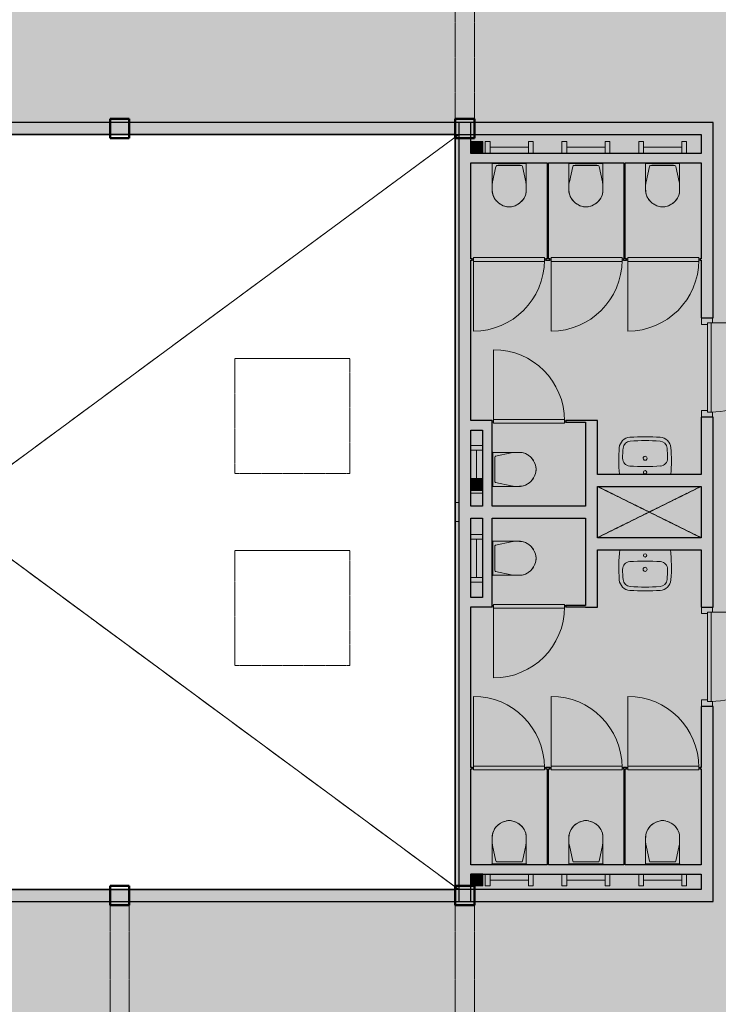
# Model space of a CAD drawing. Header units: millimetres. Extents: x 1000 to 192722, y -9201 to 41503.
# Tile 76 of 93: x 144579 to 151866, y 18966 to 29234. Entities that reach past the tile are written whole.
import ezdxf

# ---------------------------------------------------------------- set-up
doc = ezdxf.new("R2010")
doc.units = ezdxf.units.MM
doc.linetypes.add('THO_hhidden', pattern=[2.5, 1.5, -1])
for name, color, linetype, lineweight, true_color in [('A-AREA-BNDY', 1, 'Continuous', 50, 0xff0000), ('A-DETL', 7, 'Continuous', 13, 0x00a600), ('A-DETL-MBND', 9, 'Continuous', 13, 0x808080)]:
    doc.layers.add(name, color=color, linetype=linetype, lineweight=lineweight, true_color=true_color)
for name, color, linetype, lineweight in [('A-AREA-PATT', 7, 'Continuous', 13), ('A-DETL-GENF', 7, 'Continuous', 13), ('A-DOOR', 7, 'Continuous', 13), ('A-GENM', 7, 'Continuous', 13), ('A-WALL-PATT', 7, 'Continuous', 18), ('I-WALL', 7, 'Continuous', 18), ('P-SANR-FIXT', 7, 'Continuous', 13), ('S-COLS-SYMB', 7, 'Continuous', 50)]:
    doc.layers.add(name, color=color, linetype=linetype, lineweight=lineweight)

# ---------------------------------------------------------------- blocks, each defined once
blk = doc.blocks.new('NLRS_33_GM_WPB_vloeropening schacht rechthoek_gen_tho - 10675x7875-2231571-01 1e verdieping BVO')
at = {"layer": 'A-GENM'}
for p, q in [((0, 0), (10675, 7875)), ((10675, 0), (0, 7875))]:
    blk.add_line(p, q, dxfattribs=at)
at = {"layer": 'A-GENM', "linetype": 'THO_hhidden'}
for p, q in [((0, 0), (10675, 7875)), ((0, 7875), (10675, 0))]:
    blk.add_line(p, q, dxfattribs=at)
blk = doc.blocks.new('NLRS_28_SCO_UN_koker_gen_bcb - K200_200_12_5-V191-01 1e verdieping BVO')
at = {"layer": 'A-DETL-MBND'}
for p, q in [((-100, -63), (-100, -100)), ((-100, -100), (-63, -100))]:
    blk.add_line(p, q, dxfattribs=at)
blk = doc.blocks.new('NLRS_28_SCO_UN_koker_gen_bcb - K200_200_12_5-2195922-01 1e verdieping BVO')
at = {"layer": 'A-DETL-MBND'}
for p, q in [((-100, -63), (-100, -100)), ((-100, -100), (100, -100)), ((100, -63), (100, -100))]:
    blk.add_line(p, q, dxfattribs=at)
blk = doc.blocks.new('NLRS_28_SCO_UN_koker_gen_bcb - K200_200_12_5-V196-01 1e verdieping BVO')
at = {"layer": 'A-DETL-MBND'}
for q in [(-62.5, 100), (-100, 62.5)]:
    blk.add_line((-100, 100), q, dxfattribs=at)
blk = doc.blocks.new('NLRS_28_SCO_UN_koker_gen_bcb - K200_200_12_5-V195-01 1e verdieping BVO')
at = {"layer": 'A-DETL-MBND'}
for p, q in [((-100, 100), (100, 100)), ((-100, 100), (-100, 62.5)), ((100, 100), (100, 62.5))]:
    blk.add_line(p, q, dxfattribs=at)
blk = doc.blocks.new('NLRS_74_PF_UN_wandtoilet combinatie compleet hoog _950x2400_ 0l8atrse_gen_bcb - wandtoilet combinatie compleet hoog _950x2400_-1932330-01 1e verdieping BVO')
at = {"layer": 'P-SANR-FIXT'}
for p, q in [((-250, 0), (-200, 0)), ((-250, -122), (-250, 0)), ((-200, 0), (-200, -122)), ((200, 0), (250, 0)), ((200, -122), (200, 0)), ((250, 0), (250, -122)), ((-150, -60), (-200, -60)), ((-150, -60), (150, -60)), ((200, -60), (150, -60)), ((-180, -223), (-180, -230)), ((-180, -230), (-170, -230)), ((-180, -230), (-170, -230)), ((-178, -223), (-178, -463)), ((-138, -259), (-173, -421)), ((170, -230), (-170, -230)), ((128, -251), (-128, -251)), ((-114, -231), (-84, -231)), ((0, -231), (-84, -231)), ((84, -231), (2, -231)), ((84, -231), (114, -231)), ((173, -421), (138, -259)), ((170, -230), (180, -230)), ((170, -230), (180, -230)), ((177, -463), (177, -223)), ((180, -230), (180, -223)), ((-178, -463), (-178, -507)), ((177, -507), (177, -463))]:
    blk.add_line(p, q, dxfattribs=at)
for centre, radius, start, end in [((-128, -261), 10, 90, 167.8308), ((-128, -261), 10, 102.9718, 128.9154), ((128, -261), 10, 12.1692, 90), ((128, -261), 10, 12.1692, 90), ((22, -463), 200, 167.8308, 180), ((-13, -507), 165, 180, 193.9933), ((-12, -507), 165, 180.0039, 209.7886), ((12, -507), 165, 330.2114, 359.9961), ((-23, -463), 200, 360, 12.1692), ((12, -507), 165, 346.0067, 360), ((-13, -507), 165, 198.5148, 208.0124), ((10, -489), 193, 211.025, 267.0215), ((-13, -507), 165, 212.8597, 218.7063), ((-1, -498), 180, 218.7063, 225.4013), ((-10, -489), 193, 272.9785, 328.975), ((1, -498), 180, 314.5987, 321.2937), ((12, -507), 165, 321.2937, 327.1403), ((12, -507), 165, 331.9876, 341.4852), ((12, -485), 198, 225.4013, 237.8044), ((12, -485), 198, 244.6923, 251.2841), ((12, -485), 198, 257.5783, 262.6106), ((0, -576), 106, 262.6106, 268.0204), ((0, -576), 106, 271.9796, 277.3894), ((-12, -485), 198, 277.3894, 282.4217), ((-12, -485), 198, 288.7159, 295.3077), ((-12, -485), 198, 302.1956, 314.5987)]:
    blk.add_arc(centre, radius, start, end, dxfattribs=at)
blk = doc.blocks.new('NLRS_74_PF_UN_wandtoilet combinatie compleet hoog _950x2400_ 0l8atrse_gen_bcb - wandtoilet combinatie compleet hoog _950x2400_-V200-01 1e verdieping BVO')
at = {"layer": 'P-SANR-FIXT'}
for p, q in [((-250, 0), (-200, 0)), ((-250, -122), (-250, 0)), ((-200, 0), (-200, -122)), ((200, 0), (250, 0)), ((200, -122), (200, 0)), ((250, 0), (250, -122)), ((-150, -60), (-200, -60)), ((-150, -60), (150, -60)), ((200, -60), (150, -60)), ((-180, -223), (-180, -230)), ((-180, -230), (-170, -230)), ((-180, -230), (-170, -230)), ((-178, -223), (-178, -463)), ((-138, -259), (-173, -421)), ((170, -230), (-170, -230)), ((128, -251), (-128, -251)), ((-114, -231), (-84, -231)), ((0, -231), (-84, -231)), ((84, -231), (2, -231)), ((84, -231), (114, -231)), ((173, -421), (138, -259)), ((170, -230), (180, -230)), ((170, -230), (180, -230)), ((177, -463), (177, -223)), ((180, -230), (180, -223)), ((-178, -463), (-178, -507)), ((177, -507), (177, -463))]:
    blk.add_line(p, q, dxfattribs=at)
for centre, radius, start, end in [((-128, -261), 10, 90, 167.8308), ((-128, -261), 10, 102.9718, 128.9154), ((128, -261), 10, 12.1692, 90), ((128, -261), 10, 12.1692, 90), ((22, -463), 200, 167.8308, 180), ((-13, -507), 165, 180, 193.9933), ((-12, -507), 165, 180.0039, 209.7886), ((12, -507), 165, 330.2114, 359.9961), ((-23, -463), 200, 360, 12.1692), ((12, -507), 165, 346.0067, 359.2538), ((-13, -507), 165, 198.5148, 208.0124), ((10, -489), 193, 211.025, 267.0215), ((-13, -507), 165, 212.8597, 218.7063), ((-1, -498), 180, 218.7063, 225.4013), ((-10, -489), 193, 272.9785, 328.975), ((1, -498), 180, 314.5987, 321.2937), ((12, -507), 165, 321.2937, 327.1403), ((12, -507), 165, 331.9876, 341.4852), ((12, -485), 198, 225.4013, 237.8044), ((12, -485), 198, 244.6923, 251.2841), ((12, -485), 198, 257.5783, 262.6106), ((0, -576), 106, 262.6106, 268.0204), ((0, -576), 106, 271.9796, 277.3894), ((-12, -485), 198, 277.3894, 282.4217), ((-12, -485), 198, 288.7159, 295.3077), ((-12, -485), 198, 302.1956, 314.5987)]:
    blk.add_arc(centre, radius, start, end, dxfattribs=at)
blk = doc.blocks.new('NLRS_74_PF_UN_av_dur_bcb - D-Code 550x430 _recht_ kuip afgerond_-1932331-01 1e verdieping BVO')
at = {"layer": 'P-SANR-FIXT'}
for centre, radius, start, end in [((1228, -183), 1503, 174.4613, 185.0709), ((0, -60), 17.5, 360, 180), ((0, -60), 17.5, 180, 360), ((-1228, -183), 1503, 354.9205, 5.5386), ((-155, -204), 80, 94.1175, 180.8964), ((1, -2376), 2257, 85.9607, 94.1175), ((0, -205), 21, 360, 180), ((0, -205), 21, 180, 360), ((155, -204), 80, 359.1123, 85.9607), ((-1228, -183), 1463, 354.9205, 359.1123), ((1228, -183), 1463, 180.8964, 185.0709), ((-150, -305), 120, 185.0709, 266.0209), ((-150, -305), 80, 185.0709, 266.0209), ((1, 1867), 2257, 266.0209, 273.9004), ((150, -305), 80, 273.9004, 354.9205), ((150, -305), 120, 273.9004, 354.9205), ((1, 1867), 2297, 266.0209, 273.9004)]:
    blk.add_arc(centre, radius, start, end, dxfattribs=at)
blk = doc.blocks.new('NLRS_74_PF_UN_wandtoilet combinatie compleet hoog _950x2400_ 0l8atrse_gen_bcb - wandtoilet combinatie compleet hoog _950x2400_-V204-01 1e verdieping BVO')
at = {"layer": 'P-SANR-FIXT'}
for p, q in [((-250, -122), (-250, 0)), ((200, -122), (200, 0)), ((250, 0), (250, -122)), ((-95, -60), (150, -60)), ((200, -60), (150, -60)), ((-180, -223), (-180, -230)), ((-180, -230), (-170, -230)), ((-180, -230), (-170, -230)), ((-178, -223), (-178, -463)), ((-138, -259), (-173, -421)), ((170, -230), (-170, -230)), ((128, -251), (-128, -251)), ((-114, -231), (-84, -231)), ((0, -231), (-84, -231)), ((84, -231), (2, -231)), ((84, -231), (114, -231)), ((173, -421), (138, -259)), ((170, -230), (180, -230)), ((170, -230), (180, -230)), ((177, -463), (177, -223)), ((180, -230), (180, -223)), ((-178, -463), (-178, -507)), ((177, -507), (177, -463))]:
    blk.add_line(p, q, dxfattribs=at)
for centre, radius, start, end in [((-128, -261), 10, 90, 167.8308), ((-128, -261), 10, 102.9718, 128.9154), ((128, -261), 10, 12.1692, 90), ((128, -261), 10, 12.1692, 90), ((22, -463), 200, 167.8308, 180), ((-13, -507), 165, 180, 193.8723), ((-12, -507), 165, 180.0039, 209.7886), ((12, -507), 165, 330.2114, 359.9961), ((-23, -463), 200, 360, 12.1692), ((12, -507), 165, 346.1277, 360), ((-13, -507), 165, 198.5148, 208.0124), ((10, -489), 193, 211.025, 267.0215), ((-13, -507), 165, 212.8597, 218.7063), ((-1, -498), 180, 218.7063, 225.4013), ((-10, -489), 193, 272.9785, 328.975), ((1, -498), 180, 314.5987, 321.2937), ((12, -507), 165, 321.2937, 327.1403), ((12, -507), 165, 331.9876, 341.4852), ((12, -485), 198, 225.4013, 237.8044), ((12, -485), 198, 244.6923, 251.2841), ((12, -485), 198, 257.5783, 262.6106), ((0, -576), 106, 262.6106, 268.0204), ((0, -576), 106, 271.9796, 277.3894), ((-12, -485), 198, 277.3894, 282.4217), ((-12, -485), 198, 288.7159, 295.3077), ((-12, -485), 198, 302.1956, 314.5987)]:
    blk.add_arc(centre, radius, start, end, dxfattribs=at)
blk = doc.blocks.new('NLRS_74_PF_UN_wandtoilet combinatie compleet hoog _950x2400_ 0l8atrse_gen_bcb - wandtoilet combinatie compleet hoog _950x2400_-1942810-01 1e verdieping BVO')
at = {"layer": 'P-SANR-FIXT'}
for p, q in [((-178, 507), (-178, 463)), ((-178, 463), (-178, 223)), ((-173, 421), (-138, 259)), ((138, 259), (173, 421)), ((177, 463), (177, 507)), ((177, 223), (177, 463)), ((-180, 230), (-180, 223)), ((-170, 230), (-180, 230)), ((-170, 230), (-180, 230)), ((-170, 230), (170, 230)), ((-128, 251), (128, 251)), ((-84, 231), (-114, 231)), ((-84, 231), (0, 231)), ((2, 231), (84, 231)), ((114, 231), (84, 231)), ((180, 230), (170, 230)), ((180, 230), (170, 230)), ((180, 223), (180, 230)), ((-250, 0), (-250, 122)), ((-200, 122), (-200, 0)), ((200, 0), (200, 122)), ((250, 122), (250, 0)), ((-200, 0), (-250, 0)), ((-200, 60), (-150, 60)), ((150, 60), (-150, 60)), ((150, 60), (200, 60)), ((250, 0), (200, 0))]:
    blk.add_line(p, q, dxfattribs=at)
for centre, radius, start, end in [((10, 489), 193, 92.9785, 148.975), ((-1, 498), 180, 134.5987, 141.2937), ((12, 485), 198, 122.1956, 134.5987), ((12, 485), 198, 108.7159, 115.3077), ((12, 485), 198, 97.3894, 102.4217), ((0, 576), 106, 91.9796, 97.3894), ((-10, 489), 193, 31.025, 87.0215), ((0, 576), 106, 82.6106, 88.0204), ((-12, 485), 198, 77.5783, 82.6106), ((-12, 485), 198, 64.6923, 71.2841), ((-12, 485), 198, 45.4013, 57.8044), ((1, 498), 180, 38.7063, 45.4013), ((-12, 507), 165, 150.2114, 179.9961), ((-13, 507), 165, 166.0067, 180), ((-13, 507), 165, 151.9876, 161.4852), ((-13, 507), 165, 141.2937, 147.1403), ((12, 507), 165, 32.8597, 38.7063), ((12, 507), 165, 0.0039, 29.7886), ((12, 507), 165, 18.5148, 28.0124), ((12, 507), 165, 0, 13.9933), ((22, 463), 200, 180, 192.1692), ((-23, 463), 200, 347.8308, 0), ((-128, 261), 10, 192.1692, 270), ((-128, 261), 10, 231.0846, 257.0282), ((128, 261), 10, 270, 347.8308), ((128, 261), 10, 308.9154, 334.859)]:
    blk.add_arc(centre, radius, start, end, dxfattribs=at)
blk = doc.blocks.new('NLRS_74_PF_UN_wandtoilet combinatie compleet hoog _950x2400_ 0l8atrse_gen_bcb - wandtoilet combinatie compleet hoog _950x2400_-V205-01 1e verdieping BVO')
at = {"layer": 'P-SANR-FIXT'}
for p, q in [((-178, 507), (-178, 463)), ((-178, 463), (-178, 223)), ((-173, 421), (-138, 259)), ((138, 259), (173, 421)), ((177, 463), (177, 507)), ((177, 223), (177, 463)), ((-180, 230), (-180, 223)), ((-170, 230), (-180, 230)), ((-170, 230), (-180, 230)), ((-170, 230), (170, 230)), ((-128, 251), (128, 251)), ((-84, 231), (-114, 231)), ((-84, 231), (0, 231)), ((2, 231), (84, 231)), ((114, 231), (84, 231)), ((180, 230), (170, 230)), ((180, 230), (170, 230)), ((180, 223), (180, 230)), ((-250, 0), (-250, 122)), ((-200, 122), (-200, 0)), ((200, 0), (200, 122)), ((250, 122), (250, 0)), ((-200, 0), (-250, 0)), ((-200, 60), (-150, 60)), ((150, 60), (-150, 60)), ((150, 60), (200, 60)), ((250, 0), (200, 0))]:
    blk.add_line(p, q, dxfattribs=at)
for centre, radius, start, end in [((10, 489), 193, 92.9785, 148.975), ((-1, 498), 180, 134.5987, 141.2937), ((12, 485), 198, 122.1956, 134.5987), ((12, 485), 198, 108.7159, 115.3077), ((12, 485), 198, 97.3894, 102.4217), ((0, 576), 106, 91.9796, 97.3894), ((-10, 489), 193, 31.025, 87.0215), ((0, 576), 106, 82.6106, 88.0204), ((-12, 485), 198, 77.5783, 82.6106), ((-12, 485), 198, 64.6923, 71.2841), ((-12, 485), 198, 45.4013, 57.8044), ((1, 498), 180, 38.7063, 45.4013), ((-12, 507), 165, 150.2114, 179.9961), ((-13, 507), 165, 166.0067, 180), ((-13, 507), 165, 151.9876, 161.4852), ((-13, 507), 165, 141.2937, 147.1403), ((12, 507), 165, 32.8597, 38.7063), ((12, 507), 165, 0.0039, 29.7886), ((12, 507), 165, 18.5148, 28.0124), ((12, 507), 165, 0.7462, 13.9933), ((22, 463), 200, 180, 192.1692), ((-23, 463), 200, 347.8308, 0), ((-128, 261), 10, 192.1692, 270), ((-128, 261), 10, 231.0846, 257.0282), ((128, 261), 10, 270, 347.8308), ((128, 261), 10, 308.9154, 334.859)]:
    blk.add_arc(centre, radius, start, end, dxfattribs=at)
blk = doc.blocks.new('NLRS_74_PF_UN_av_dur_bcb - D-Code 550x430 _recht_ kuip afgerond_-1942811-01 1e verdieping BVO')
at = {"layer": 'P-SANR-FIXT'}
for centre, radius, start, end in [((-150, 305), 120, 93.9791, 174.9291), ((1, -1867), 2297, 86.0996, 93.9791), ((150, 305), 120, 5.0795, 86.0996), ((1228, 182), 1503, 174.9291, 186.9738), ((1228, 182), 1463, 174.9291, 179.1036), ((-150, 305), 80, 93.9791, 174.9291), ((1, -1867), 2257, 86.0996, 93.9791), ((150, 305), 80, 5.0795, 86.0996), ((-1228, 182), 1463, 0.8877, 5.0795), ((-1228, 182), 1503, 353.0263, 5.0795), ((-155, 204), 80, 179.1036, 265.8825), ((0, 205), 21, 0, 180), ((1, 2376), 2257, 265.8825, 274.0393), ((0, 205), 21, 180, 360), ((155, 204), 80, 274.0393, 0.8877), ((0, 60), 17.5, 0, 180), ((0, 60), 17.5, 180, 360)]:
    blk.add_arc(centre, radius, start, end, dxfattribs=at)
blk = doc.blocks.new('NLRS_74_PF_UN_wandtoilet combinatie compleet hoog _950x2400_ 0l8atrse_gen_bcb - wandtoilet combinatie compleet hoog _950x2400_-V206-01 1e verdieping BVO')
at = {"layer": 'P-SANR-FIXT'}
for p, q in [((-178, 507), (-178, 463)), ((-178, 463), (-178, 223)), ((-173, 421), (-138, 259)), ((138, 259), (173, 421)), ((177, 463), (177, 507)), ((177, 223), (177, 463)), ((-180, 230), (-180, 223)), ((-170, 230), (-180, 230)), ((-170, 230), (-180, 230)), ((-170, 230), (170, 230)), ((-128, 251), (128, 251)), ((-84, 231), (-114, 231)), ((-84, 231), (0, 231)), ((2, 231), (84, 231)), ((114, 231), (84, 231)), ((180, 230), (170, 230)), ((180, 230), (170, 230)), ((180, 223), (180, 230)), ((-250, 0), (-250, 122)), ((-200, 122), (-200, 0)), ((200, 0), (200, 122)), ((250, 122), (250, 0)), ((-200, 60), (-150, 60)), ((150, 60), (-150, 60)), ((150, 60), (200, 60))]:
    blk.add_line(p, q, dxfattribs=at)
for centre, radius, start, end in [((10, 489), 193, 92.9785, 148.975), ((-1, 498), 180, 134.5987, 141.2937), ((12, 485), 198, 122.1956, 134.5987), ((12, 485), 198, 108.7159, 115.3077), ((12, 485), 198, 97.3894, 102.4217), ((0, 576), 106, 91.9796, 97.3894), ((-10, 489), 193, 31.025, 87.0215), ((0, 576), 106, 82.6106, 88.0204), ((-12, 485), 198, 77.5783, 82.6106), ((-12, 485), 198, 64.6923, 71.2841), ((-12, 485), 198, 45.4013, 57.8044), ((1, 498), 180, 38.7063, 45.4013), ((-12, 507), 165, 150.2114, 179.9961), ((-13, 507), 165, 166.1277, 180), ((-13, 507), 165, 151.9876, 161.4852), ((-13, 507), 165, 141.2937, 147.1403), ((12, 507), 165, 32.8597, 38.7063), ((12, 507), 165, 0.0039, 29.7886), ((12, 507), 165, 18.5148, 28.0124), ((12, 507), 165, 0, 13.8723), ((22, 463), 200, 180, 192.1692), ((-23, 463), 200, 347.8308, 0), ((-128, 261), 10, 192.1692, 270), ((-128, 261), 10, 231.0846, 257.0282), ((128, 261), 10, 270, 347.8308), ((128, 261), 10, 308.9154, 334.859)]:
    blk.add_arc(centre, radius, start, end, dxfattribs=at)
blk = doc.blocks.new('NLRS_32_DO_WPB_binnen deurkozijn hout_gen_tho - enkele deur_ rechtsdraaiend-1905093-01 1e verdieping BVO')
at = {"layer": 'A-DOOR'}
for p, q in [((-467, 0), (-517, 0)), ((-467, -54), (-467, 0)), ((467, -54), (467, 0)), ((467, 0), (517, 0)), ((-450, -114), (-450, -54)), ((450, -114), (450, -54)), ((-517, -114), (-450, -114)), ((517, -114), (450, -114))]:
    blk.add_line(p, q, dxfattribs=at)
blk = doc.blocks.new('NLRS_32_DO_UN_deur_gen_tho - dichte deur_ rechtsdraaiend-V213-01 1e verdieping BVO')
at = {"layer": 'A-DETL-GENF'}
for p, q in [((-465, 0), (-465, 930)), ((-465, 0), (465, 0)), ((-465, -40), (-465, 0)), ((-465, -40), (465, -40)), ((465, -40), (465, 0))]:
    blk.add_line(p, q, dxfattribs=at)
blk.add_arc((-465, 0), 930, 360, 90, dxfattribs=at)
at = {"layer": 'A-GENM', "lineweight": 18}
for p, q in [((465, 0), (-465, 0)), ((-465, 0), (-465, -40)), ((465, -40), (465, 0)), ((-465, -40), (465, -40))]:
    blk.add_line(p, q, dxfattribs=at)
blk = doc.blocks.new('NLRS_28_SCO_UN_koker_gen_bcb - K200_200_12_5-2311149-01 1e verdieping BVO')
at = {"layer": 'S-COLS-SYMB'}
for p, q in [((-100, 100), (100, 100)), ((-100, -100), (-100, 100)), ((100, -100), (100, 100)), ((-100, -100), (100, -100))]:
    blk.add_line(p, q, dxfattribs=at)
blk = doc.blocks.new('NLRS_33_GM_WPB_vloeropening schacht rechthoek_gen_tho - 1200x1200 _daklicht_-2230806-01 1e verdieping BVO')
at = {"layer": 'A-GENM', "linetype": 'THO_hhidden'}
for p, q in [((1200, -1200), (1200, 0)), ((0, 0), (0, -1200)), ((1200, 0), (0, 0)), ((0, -1200), (1200, -1200))]:
    blk.add_line(p, q, dxfattribs=at)
blk = doc.blocks.new('NLRS_33_GM_WPB_vloeropening schacht rechthoek_gen_tho - 1082_5x535-2308996-01 1e verdieping BVO')
at = {"layer": 'A-GENM', "linetype": 'THO_hhidden', "true_color": 0xc8fac8}
blk.add_hatch(color=254, dxfattribs=at).paths.add_polyline_path([(864, 0), (1082, 0), (1082, 535), (0, 535), (0, 0), (531, 0)])
at = {"layer": 'A-GENM'}
for p, q in [((1082, 535), (0, 535)), ((0, 535), (0, 0)), ((1082, 0), (1082, 535)), ((0, 0), (1082, 0))]:
    blk.add_line(p, q, dxfattribs=at)
at = {"layer": 'A-GENM', "linetype": 'THO_hhidden'}
for p, q in [((0, 535), (1082, 535)), ((0, 0), (0, 535)), ((0, 0), (1082, 535)), ((0, 535), (1082, 0)), ((1082, 535), (1082, 0)), ((1082, 0), (0, 0))]:
    blk.add_line(p, q, dxfattribs=at)
blk = doc.blocks.new('NLRS_32_DO_WB_ontwerp binnendeurkozijn hout 9p2jp60z_gen_bcb - ontwerp binnendeurkozijn hout-2331165-01 1e verdieping BVO')
at = {"layer": 'A-DOOR'}
for p, q in [((-385, 8), (-370, 8)), ((-370, -20), (-370, 20)), ((-370, 20), (370, 20)), ((-370, 8), (-370, -7)), ((370, 20), (370, -20)), ((370, -7), (370, 8)), ((370, 8), (385, 8)), ((-370, -7), (-385, -7)), ((-370, -747), (-370, -7)), ((370, -20), (-370, -20)), ((385, -7), (370, -7))]:
    blk.add_line(p, q, dxfattribs=at)
blk.add_arc((-370, -7), 740, 270, 0, dxfattribs=at)
blk = doc.blocks.new('NLRS_32_DO_WB_ontwerp binnendeurkozijn hout 9p2jp60z_gen_bcb - ontwerp binnendeurkozijn hout-2331294-01 1e verdieping BVO')
at = {"layer": 'A-DOOR'}
for p, q in [((-370, 747), (-370, 7)), ((-370, 7), (-385, 7)), ((370, 20), (-370, 20)), ((-370, 20), (-370, -20)), ((-370, -8), (-370, 7)), ((370, -20), (370, 20)), ((385, 7), (370, 7)), ((370, 7), (370, -8)), ((-385, -8), (-370, -8)), ((-370, -20), (370, -20)), ((370, -8), (385, -8))]:
    blk.add_line(p, q, dxfattribs=at)
blk.add_arc((-370, 7), 740, 360, 90, dxfattribs=at)
blk = doc.blocks.new('NLRS_33_GM_WPB_vloeropening schacht rechthoek_gen_tho - 125x125-2338430-01 1e verdieping BVO')
at = {"layer": 'A-GENM', "linetype": 'THO_hhidden', "true_color": 0xc8fac8}
blk.add_hatch(color=254, dxfattribs=at).paths.add_polyline_path([(125, 0), (125, 125), (0, 125), (0, 0)])
at = {"layer": 'A-GENM'}
for p, q in [((125, 125), (0, 125)), ((0, 125), (0, 0)), ((125, 0), (125, 125)), ((0, 0), (125, 0))]:
    blk.add_line(p, q, dxfattribs=at)
at = {"layer": 'A-GENM', "linetype": 'THO_hhidden'}
for p, q in [((0, 125), (125, 125)), ((0, 0), (0, 125)), ((0, 0), (125, 125)), ((0, 125), (125, 0)), ((125, 125), (125, 0)), ((125, 0), (0, 0))]:
    blk.add_line(p, q, dxfattribs=at)
blk = doc.blocks.new('NLRS_33_GM_WPB_vloeropening schacht rechthoek_gen_tho - 125x125-2338696-01 1e verdieping BVO')
at = {"layer": 'A-GENM', "linetype": 'THO_hhidden', "true_color": 0xc8fac8}
blk.add_hatch(color=254, dxfattribs=at).paths.add_polyline_path([(125, -125), (125, 0), (0, 0), (0, -125)])
at = {"layer": 'A-GENM'}
for p, q in [((125, 0), (0, 0)), ((0, 0), (0, -125)), ((125, -125), (125, 0)), ((0, -125), (125, -125))]:
    blk.add_line(p, q, dxfattribs=at)
at = {"layer": 'A-GENM', "linetype": 'THO_hhidden'}
for p, q in [((0, 0), (0, -125)), ((125, 0), (0, 0)), ((0, 0), (125, -125)), ((0, -125), (125, 0)), ((125, -125), (125, 0)), ((0, -125), (125, -125))]:
    blk.add_line(p, q, dxfattribs=at)
blk = doc.blocks.new('NLRS_28_SCO_UN_koker_gen_bcb - K200_200_12_5-V258-01 1e verdieping BVO')
at = {"layer": 'A-DETL-MBND'}
for p, q in [((-100, 100), (-63, 100)), ((-100, 100), (-100, -100)), ((-100, -100), (-63, -100))]:
    blk.add_line(p, q, dxfattribs=at)

msp = doc.modelspace()

# ---------------------------------------------------------------- hatches: boundary and pattern name
at = {"layer": 'A-AREA-PATT', "true_color": 0xfee2f8}
h = msp.add_hatch(color=7, dxfattribs=at)
h.paths.add_polyline_path([(149284, 11500), (155759, 11500), (155759, 15100), (156359, 15100), (156359, 15742), (153804, 15742), (153804, 15867), (155759, 15867), (155759, 17667), (156359, 17667), (156359, 18966), (156422, 18966), (156422, 20000), (156359, 20000), (156359, 20037), (153832, 20037), (153832, 22073), (153957, 22073), (153957, 21437), (153967, 21437), (153967, 21422), (153957, 21422), (153957, 20422), (154749, 20422), (154749, 21422), (154737, 21422), (154737, 21437), (154767, 21437), (154767, 21422), (154764, 21422), (154764, 20422), (155549, 20422), (155549, 21422), (155537, 21422), (155537, 21437), (155577, 21437), (155577, 21422), (155564, 21422), (155564, 20422), (156359, 20422), (156359, 21422), (156347, 21422), (156347, 21437), (156359, 21437), (156359, 23110), (156137, 23110), (156137, 24037), (155164, 24037), (155164, 23125), (155367, 23125), (155367, 23110), (155039, 23110), (155039, 23707), (153957, 23707), (153957, 23107), (153832, 23107), (153832, 25090), (153957, 25090), (153957, 24492), (155039, 24492), (155039, 25090), (155367, 25090), (155367, 25075), (155164, 25075), (155164, 24162), (156137, 24162), (156137, 25090), (156359, 25090), (156359, 26763), (156347, 26763), (156347, 26778), (156359, 26778), (156359, 27778), (155564, 27778), (155564, 26778), (155577, 26778), (155577, 26763), (155537, 26763), (155537, 26778), (155549, 26778), (155549, 27778), (154764, 27778), (154764, 26778), (154767, 26778), (154767, 26763), (154737, 26763), (154737, 26778), (154749, 26778), (154749, 27778), (153957, 27778), (153957, 26778), (153967, 26778), (153967, 26763), (153957, 26763), (153957, 26124), (153832, 26124), (153832, 28200), (155057, 28200), (155057, 28059), (155747, 28060), (155747, 28200), (156354, 28200), (156355, 28162), (163559, 28162), (163559, 28200), (163622, 28200), (163622, 29234), (163559, 29234), (163559, 30037), (153464, 30037), (153464, 30162), (153832, 30162), (153832, 30183), (153957, 30183), (153957, 30162), (156359, 30162), (156359, 33975), (153957, 33975), (153957, 31217), (153832, 31217), (153832, 33975), (153339, 33975), (153339, 34100), (153959, 34100), (153959, 36700), (149284, 36700), (149284, 34100), (152305, 34100), (152305, 33975), (151812, 33975), (151812, 31217), (151687, 31217), (151687, 33975), (149284, 33975), (149284, 30162), (151687, 30162), (151687, 30183), (151812, 30183), (151812, 30162), (152064, 30162), (152064, 30037), (142084, 30037), (142084, 29234), (142022, 29234), (142022, 28200), (142084, 28200), (142084, 28162), (151812, 28162), (151812, 26124), (151687, 26124), (151687, 26725), (151677, 26725), (151677, 26740), (151687, 26740), (151687, 27740), (150894, 27740), (150894, 26740), (150907, 26740), (150907, 26725), (150877, 26725), (150877, 26740), (150879, 26740), (150879, 27740), (150094, 27740), (150094, 26740), (150107, 26740), (150107, 26725), (150067, 26725), (150067, 26740), (150079, 26740), (150079, 27740), (149284, 27740), (149284, 26740), (149297, 26740), (149297, 26725), (149284, 26725), (149284, 25053), (149507, 25053), (149507, 24162), (150479, 24162), (150479, 25038), (150277, 25038), (150277, 25053), (150604, 25053), (150604, 24492), (151687, 24492), (151687, 25090), (151812, 25090), (151812, 23107), (151687, 23107), (151687, 23707), (150604, 23707), (150604, 23107), (150277, 23110), (150277, 23125), (150479, 23125), (150479, 24037), (149507, 24037), (149507, 23110), (149284, 23110), (149284, 21437), (149297, 21437), (149297, 21422), (149284, 21422), (149284, 20422), (150079, 20422), (150079, 21422), (150067, 21422), (150067, 21437), (150107, 21437), (150107, 21422), (150094, 21422), (150094, 20422), (150879, 20422), (150879, 21422), (150877, 21422), (150877, 21437), (150907, 21437), (150907, 21422), (150894, 21422), (150894, 20422), (151687, 20422), (151687, 21422), (151677, 21422), (151677, 21437), (151687, 21437), (151687, 22073), (151812, 22073), (151812, 20037), (142084, 20037), (142084, 20000), (142022, 20000), (142022, 18966), (142084, 18966), (142084, 18162), (142122, 18162), (142122, 18037), (142084, 18037), (142084, 18000), (141959, 18000), (141959, 18037), (141922, 18037), (141922, 18000), (141057, 18000), (141057, 18037), (140584, 18037), (140584, 16537), (141349, 16537), (141349, 16662), (141474, 16662), (141474, 16537), (141959, 16537), (141959, 16966), (142084, 16966), (142084, 15454), (141959, 15454), (141959, 16412), (140584, 16412), (140584, 14125), (141959, 14125), (141959, 14420), (142084, 14420), (142084, 14125), (142597, 14125), (142597, 14000), (140584, 14000), (140584, 11500), (145559, 11500), (145559, 13595), (143634, 13595), (143634, 14000), (143631, 14000), (143631, 14125), (143634, 14125), (143634, 15108), (143759, 15108), (143759, 13942), (145559, 13942), (145559, 16262), (143759, 16262), (143759, 16142), (143634, 16142), (143634, 16612), (143759, 16612), (143759, 17812), (143634, 17812), (143634, 18037), (143522, 18037), (143522, 18162), (145722, 18162), (145722, 18037), (145684, 18037), (145684, 11500), (147299, 11500), (147299, 16837), (149159, 16837), (149159, 18037), (147686, 18037), (147686, 18162), (149284, 18162), (149284, 17667), (149884, 17667), (149884, 15867), (151840, 15867), (151840, 15742), (149284, 15742), (149284, 11609)])
h.paths.add_polyline_path([(165059, 11500), (165059, 14912), (161351, 14912), (161351, 15037), (161584, 15037), (161584, 16983), (161709, 16983), (161709, 15037), (165059, 15037), (165059, 18037), (161709, 18037), (161709, 18017), (161584, 18017), (161584, 18037), (161522, 18037), (161522, 18100), (160122, 18100), (160122, 18037), (160084, 18037), (160084, 15037), (160317, 15037), (160317, 14912), (160084, 14912), (160084, 11500), (164589, 11500)])
h.paths.add_polyline_path([(156484, 11500), (159959, 11500), (159959, 12937), (159837, 12940), (159837, 13062), (159959, 13062), (159959, 18037), (159924, 18037), (159924, 17962), (158397, 17962), (158397, 18037), (158334, 18037), (158334, 18100), (157300, 18100), (157300, 18037), (156484, 18037), (156484, 11767)])
h.paths.add_polyline_path([(144176, 13720), (144597, 13720), (144597, 13842), (143759, 13842), (143759, 13720), (143839, 13720)])
h.paths.add_polyline_path([(145524, 13720), (145559, 13720), (145559, 13842), (144722, 13842), (144722, 13720), (145506, 13720)])
h.paths.add_polyline_path([(155985, 14005), (156195, 14007), (156218, 14017), (156229, 14027), (156234, 14031), (156242, 14045), (156247, 14059), (156249, 14075), (156249, 14315), (156247, 14333), (156240, 14350), (156228, 14365), (156210, 14377), (156197, 14383), (156179, 14385), (155926, 14383), (155921, 14383), (155904, 14376), (155889, 14364), (155879, 14350), (155872, 14333), (155869, 14315), (155871, 14059), (155882, 14036), (155891, 14025), (155896, 14020), (155917, 14009), (155928, 14006), (155939, 14005)])
h.paths.add_polyline_path([(142759, 14036), (142759, 14046), (143469, 14046), (143469, 14036)])
h.paths.add_polyline_path([(160479, 14949), (160479, 14959), (161189, 14959), (161189, 14949), (160808, 14949)])
h.paths.add_polyline_path([(153642, 15778), (152932, 15778), (152932, 15788), (153642, 15788)])
h.paths.add_polyline_path([(152712, 15778), (152002, 15778), (152002, 15788), (152712, 15788)])
h.paths.add_polyline_path([(157149, 15955), (157137, 15955), (157137, 16080), (157262, 16080), (157262, 15955)])
h.paths.add_polyline_path([(152702, 17067), (151427, 17067), (151427, 18267), (154217, 18267), (154217, 17067), (152825, 17067)])
h.paths.add_polyline_path([(152702, 17117), (152957, 17119), (152972, 17124), (152992, 17138), (152999, 17148), (153005, 17156), (153010, 17171), (153012, 17187), (153012, 17427), (153009, 17445), (153002, 17462), (152985, 17481), (152977, 17487), (152955, 17495), (152942, 17497), (152702, 17497), (152684, 17494), (152667, 17487), (152652, 17476), (152639, 17458), (152634, 17441), (152632, 17427), (152633, 17171), (152639, 17156), (152653, 17137), (152658, 17132), (152671, 17124), (152686, 17119)])
h.paths.add_polyline_path([(161673, 17145), (161663, 17145), (161663, 17855), (161673, 17855)])
h.paths.add_polyline_path([(159478, 18021), (159562, 18023), (159562, 18100), (158872, 18100), (158872, 18021), (159311, 18021)])
h.paths.add_polyline_path([(141838, 18059), (141844, 18060), (141844, 18100), (141154, 18100), (141154, 18059), (141681, 18059)])
h.paths.add_polyline_path([(147489, 18074), (146814, 18074), (146814, 18084), (147524, 18084), (147524, 18074), (147502, 18074)])
h.paths.add_polyline_path([(146338, 18074), (145884, 18074), (145884, 18084), (146594, 18084), (146594, 18074), (146421, 18074)])
h.paths.add_polyline_path([(156151, 20162), (156359, 20162), (156359, 20200), (156234, 20200), (156234, 20322), (153957, 20322), (153957, 20162), (155818, 20162)])
h.paths.add_polyline_path([(151687, 20162), (151687, 20322), (149409, 20322), (149409, 20200), (149284, 20200), (149284, 20162), (151494, 20162)])
h.paths.add_polyline_path([(149159, 20162), (149159, 28037), (149122, 28037), (149122, 20162)])
h.paths.add_polyline_path([(156237, 23210), (156359, 23210), (156359, 24037), (156237, 24037), (156237, 23367)])
h.paths.add_polyline_path([(149284, 23210), (149407, 23210), (149407, 24037), (149284, 24037), (149284, 23367)])
h.paths.add_polyline_path([(156359, 24162), (156359, 24325), (156237, 24325), (156237, 24162), (156299, 24162)])
h.paths.add_polyline_path([(149407, 24162), (149407, 24325), (149284, 24325), (149284, 24162), (149344, 24162)])
h.paths.add_polyline_path([(149344, 24450), (149407, 24450), (149407, 24953), (149284, 24953), (149284, 24450)])
h.paths.add_polyline_path([(156237, 24450), (156359, 24450), (156359, 24990), (156237, 24990), (156237, 24660)])
h.paths.add_polyline_path([(151100, 27840), (151687, 27840), (151687, 28037), (149284, 28037), (149284, 27963), (149409, 27963), (149409, 27840), (151096, 27840)])
h.paths.add_polyline_path([(155549, 27878), (156234, 27878), (156234, 28000), (153957, 28000), (153957, 27878), (155486, 27878)])
h.paths.add_polyline_path([(156354, 28000), (156359, 28001), (156359, 28037), (156354, 28037), (156354, 28001)])
h.paths.add_polyline_path([(156484, 28000), (163622, 28000), (163622, 28037), (156484, 28037)])
h.paths.add_polyline_path([(155617, 28221), (155591, 28225), (155567, 28235), (155546, 28251), (155617, 28321), (155687, 28251), (155667, 28235), (155643, 28225)])
h.paths.add_polyline_path([(155165, 28271), (155078, 28321), (155165, 28371)])
h.paths.add_polyline_path([(155617, 28321), (155546, 28392), (155567, 28408), (155591, 28418), (155617, 28421), (155643, 28418), (155667, 28408), (155687, 28392), (155643, 28347)])
h.paths.add_polyline_path([(164467, 30162), (165059, 30162), (165059, 36700), (156484, 36700), (156484, 36200), (156359, 36200), (156359, 36700), (154084, 36700), (154084, 34100), (156359, 34100), (156359, 35166), (156484, 35166), (156484, 30162), (164135, 30162)])
h.paths.add_polyline_path([(151723, 30345), (151723, 31055), (151733, 31055), (151733, 30345)])
h.paths.add_polyline_path([(153920, 30345), (153910, 30345), (153910, 31055), (153920, 31055), (153920, 30521)])
h.paths.add_polyline_path([(164334, 31325), (164334, 31450), (164459, 31450), (164459, 31325)])
h.paths.add_polyline_path([(157482, 33037), (157446, 33037), (157446, 33162), (157571, 33162), (157571, 33037)])
h.paths.add_polyline_path([(153177, 34053), (152467, 34053), (152467, 34063), (153177, 34063)])
at = {"layer": 'A-WALL-PATT', "true_color": 0xc0c0c0}
for points in [[(146922, 28037), (146922, 28162), (144322, 28162), (144322, 28037)], [(151812, 28037), (151812, 28162), (147922, 28162), (147922, 28037), (151687, 28037)], [(149284, 20037), (149284, 28162), (149159, 28162), (149159, 20037)], [(150479, 23107), (150604, 23110), (150604, 25038), (150479, 25038), (150479, 23110)], [(151687, 24367), (151687, 24492), (150604, 24492), (150604, 24367), (151494, 24367)], [(149831, 24037), (150479, 24037), (150479, 24162), (149284, 24162), (149284, 24037), (149507, 24037)], [(151494, 23707), (151687, 23707), (151687, 23832), (150604, 23832), (150604, 23707), (151161, 23707)], [(146922, 20037), (146922, 20162), (144322, 20162), (144322, 20037)], [(151687, 20037), (151687, 20162), (147922, 20162), (147922, 20037), (151494, 20037)]]:
    msp.add_hatch(color=9, dxfattribs=at).paths.add_polyline_path(points)
at = {"layer": 'A-WALL-PATT', "true_color": 0xd9eeee}
for points in [[(147922, 28037), (147922, 28162), (146922, 28162), (146922, 28037), (147502, 28037)], [(147922, 20037), (147922, 20162), (146922, 20162), (146922, 20037), (147502, 20037)]]:
    msp.add_hatch(color=254, dxfattribs=at).paths.add_polyline_path(points)
at = {"layer": 'A-WALL-PATT', "true_color": 0xc0c0c0}
h = msp.add_hatch(color=9, dxfattribs=at)
h.paths.add_polyline_path([(151687, 20037), (151812, 20037), (151812, 22073), (151687, 22073), (151687, 20162)])
h.paths.add_polyline_path([(151687, 23107), (151812, 23107), (151812, 25090), (151687, 25090), (151687, 23488)])
h.paths.add_polyline_path([(151687, 26124), (151812, 26124), (151812, 28037), (151687, 28037), (151687, 26725)])
at = {"layer": 'A-WALL-PATT'}
for points in [[(151687, 27740), (151687, 27840), (149284, 27840), (149284, 27740), (151494, 27740)], [(150094, 26740), (150094, 27740), (150079, 27740), (150079, 26740)], [(150879, 26740), (150894, 26740), (150894, 27740), (150879, 27740), (150879, 27004)], [(149407, 24953), (149507, 24953), (149507, 25053), (149284, 25053), (149284, 24953)], [(149507, 24162), (149507, 24953), (149407, 24953), (149407, 24162), (149498, 24162)], [(150479, 25038), (150604, 25038), (150604, 25053), (150277, 25053), (150277, 25038)], [(149498, 23210), (149507, 23210), (149507, 24037), (149407, 24037), (149407, 23210)], [(149498, 23110), (149507, 23110), (149507, 23210), (149284, 23210), (149284, 23110), (149407, 23110)], [(150479, 23110), (150479, 23125), (150277, 23125), (150277, 23110)], [(150094, 20422), (150094, 21422), (150079, 21422), (150079, 20422)], [(150879, 20422), (150894, 20422), (150894, 21422), (150879, 21422), (150879, 20558)], [(149284, 20322), (151687, 20322), (151687, 20422), (149284, 20422)]]:
    msp.add_hatch(color=256, dxfattribs=at).paths.add_polyline_path(points)
h = msp.add_hatch(color=256, dxfattribs=at)
h.paths.add_polyline_path([(151677, 26725), (151687, 26725), (151687, 26740), (151677, 26740)])
h.paths.add_polyline_path([(150094, 26725), (150107, 26725), (150107, 26740), (150067, 26740), (150067, 26725), (150079, 26725)])
h.paths.add_polyline_path([(150877, 26725), (150907, 26725), (150907, 26740), (150877, 26740)])
h.paths.add_polyline_path([(149297, 26725), (149297, 26740), (149284, 26740), (149284, 26725)])
h = msp.add_hatch(color=256, dxfattribs=at)
h.paths.add_polyline_path([(149284, 21422), (149297, 21422), (149297, 21437), (149284, 21437)])
h.paths.add_polyline_path([(150067, 21422), (150107, 21422), (150107, 21437), (150067, 21437)])
h.paths.add_polyline_path([(150879, 21422), (150907, 21422), (150907, 21437), (150877, 21437), (150877, 21422)])
h.paths.add_polyline_path([(151677, 21422), (151687, 21422), (151687, 21437), (151677, 21437)])

# ---------------------------------------------------------------- linework, layer by layer
at = {"layer": 'A-AREA-BNDY', "lineweight": 35}
for p, q in [((149122, 28037), (138484, 28037)), ((149122, 20162), (149122, 28037)), ((138484, 20162), (149122, 20162))]:
    msp.add_line(p, q, dxfattribs=at)
at = {"layer": 'A-DETL', "color": 7, "linetype": 'THO_hhidden', "lineweight": 18}
for p, q in [((149122, 30037), (149122, 28162)), ((149322, 30037), (149322, 28162)), ((145522, 20037), (145522, 18162)), ((145722, 20037), (145722, 18162)), ((149122, 20037), (149122, 18162)), ((149322, 20037), (149322, 18162))]:
    msp.add_line(p, q, dxfattribs=at)
at = {"layer": 'I-WALL', "lineweight": 25}
for p, q in [((151812, 28162), (142084, 28162)), ((149159, 28162), (149159, 20037)), ((149284, 27840), (149284, 28162)), ((151812, 26124), (151812, 28162)), ((138484, 28037), (151687, 28037)), ((151687, 28037), (151687, 27840)), ((151687, 27840), (149284, 27840)), ((149284, 26740), (149284, 27740)), ((149284, 27740), (150079, 27740)), ((150079, 27740), (150079, 26740)), ((150094, 27740), (150879, 27740)), ((150094, 26740), (150094, 27740)), ((150879, 27740), (150879, 26740)), ((150894, 27740), (151687, 27740)), ((150894, 26740), (150894, 27740)), ((151687, 27740), (151687, 26740)), ((149297, 26740), (149284, 26740)), ((149284, 25053), (149284, 26725)), ((149284, 26725), (149297, 26725)), ((149297, 26725), (149297, 26740)), ((150079, 26740), (150067, 26740)), ((150067, 26740), (150067, 26725)), ((150067, 26725), (150107, 26725)), ((150107, 26740), (150094, 26740)), ((150107, 26725), (150107, 26740)), ((150879, 26740), (150877, 26740)), ((150877, 26740), (150877, 26725)), ((150877, 26725), (150907, 26725)), ((150907, 26740), (150894, 26740)), ((150907, 26725), (150907, 26740)), ((151687, 26740), (151677, 26740)), ((151677, 26740), (151677, 26725)), ((151677, 26725), (151687, 26725)), ((151687, 26725), (151687, 26124)), ((151687, 26124), (151812, 26124)), ((151687, 25090), (151687, 24492)), ((151812, 25090), (151687, 25090)), ((151812, 23107), (151812, 25090)), ((149507, 25053), (149284, 25053)), ((149284, 24162), (149284, 24953)), ((149284, 24953), (149407, 24953)), ((149407, 24953), (149407, 24162)), ((149507, 24162), (149507, 25053)), ((150604, 25053), (150277, 25053)), ((150277, 25053), (150277, 25038)), ((150277, 25038), (150479, 25038)), ((150479, 25038), (150479, 24162)), ((150604, 24492), (150604, 25053)), ((151687, 24492), (150604, 24492)), ((150604, 23832), (150604, 24367)), ((150604, 24367), (151687, 24367)), ((151687, 24367), (151687, 23832)), ((149407, 24162), (149284, 24162)), ((150479, 24162), (149507, 24162)), ((149284, 23210), (149284, 24037)), ((149284, 24037), (149407, 24037)), ((149407, 24037), (149407, 23210)), ((149507, 24037), (150479, 24037)), ((149507, 23110), (149507, 24037)), ((150479, 24037), (150479, 23125)), ((151687, 23832), (150604, 23832)), ((150604, 23107), (150604, 23707)), ((150604, 23707), (151687, 23707)), ((151687, 23707), (151687, 23107)), ((149407, 23210), (149284, 23210)), ((149284, 21437), (149284, 23110)), ((149284, 23110), (149507, 23110)), ((150479, 23125), (150277, 23125)), ((150277, 23125), (150277, 23110)), ((150277, 23110), (150479, 23110)), ((150479, 23110), (150479, 23107)), ((150479, 23107), (150604, 23107)), ((151687, 23107), (151812, 23107)), ((151687, 22073), (151687, 21437)), ((151812, 22073), (151687, 22073)), ((151812, 20037), (151812, 22073)), ((149297, 21437), (149284, 21437)), ((149284, 20422), (149284, 21422)), ((149284, 21422), (149297, 21422)), ((149297, 21422), (149297, 21437)), ((150107, 21437), (150067, 21437)), ((150067, 21437), (150067, 21422)), ((150067, 21422), (150079, 21422)), ((150079, 21422), (150079, 20422)), ((150094, 20422), (150094, 21422)), ((150094, 21422), (150107, 21422)), ((150107, 21422), (150107, 21437)), ((150907, 21437), (150877, 21437)), ((150877, 21437), (150877, 21422)), ((150877, 21422), (150879, 21422)), ((150879, 21422), (150879, 20422)), ((150894, 20422), (150894, 21422)), ((150894, 21422), (150907, 21422)), ((150907, 21422), (150907, 21437)), ((151687, 21437), (151677, 21437)), ((151677, 21437), (151677, 21422)), ((151677, 21422), (151687, 21422)), ((151687, 21422), (151687, 20422)), ((150079, 20422), (149284, 20422)), ((150879, 20422), (150094, 20422)), ((151687, 20422), (150894, 20422)), ((149284, 20037), (149284, 20322)), ((149284, 20322), (151687, 20322)), ((151687, 20322), (151687, 20162)), ((151687, 20162), (138484, 20162)), ((142084, 20037), (151812, 20037)), ((149159, 20037), (149284, 20037))]:
    msp.add_line(p, q, dxfattribs=at)

# ---------------------------------------------------------------- block references
at = {"layer": 'A-DETL-GENF', "rotation": 269.9999999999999}
for p in [(151792, 25607), (151792, 22590)]:
    msp.add_blockref('NLRS_32_DO_UN_deur_gen_tho - dichte deur_ rechtsdraaiend-V213-01 1e verdieping BVO', p, dxfattribs=at)
at = {"layer": 'A-DETL-MBND'}
for name, p in [('NLRS_28_SCO_UN_koker_gen_bcb - K200_200_12_5-2195922-01 1e verdieping BVO', (145622, 28100)), ('NLRS_28_SCO_UN_koker_gen_bcb - K200_200_12_5-V191-01 1e verdieping BVO', (149222, 28100)), ('NLRS_28_SCO_UN_koker_gen_bcb - K200_200_12_5-V258-01 1e verdieping BVO', (149222, 24100)), ('NLRS_28_SCO_UN_koker_gen_bcb - K200_200_12_5-V195-01 1e verdieping BVO', (145622, 20100)), ('NLRS_28_SCO_UN_koker_gen_bcb - K200_200_12_5-V196-01 1e verdieping BVO', (149222, 20100))]:
    msp.add_blockref(name, p, dxfattribs=at)
at = {"layer": 'A-DOOR'}
for name, p in [('NLRS_32_DO_WB_ontwerp binnendeurkozijn hout 9p2jp60z_gen_bcb - ontwerp binnendeurkozijn hout-2331165-01 1e verdieping BVO', (149682, 26733)), ('NLRS_32_DO_WB_ontwerp binnendeurkozijn hout 9p2jp60z_gen_bcb - ontwerp binnendeurkozijn hout-2331165-01 1e verdieping BVO', (150492, 26733)), ('NLRS_32_DO_WB_ontwerp binnendeurkozijn hout 9p2jp60z_gen_bcb - ontwerp binnendeurkozijn hout-2331165-01 1e verdieping BVO', (151292, 26733)), ('NLRS_32_DO_WB_ontwerp binnendeurkozijn hout 9p2jp60z_gen_bcb - ontwerp binnendeurkozijn hout-2331294-01 1e verdieping BVO', (149892, 25045)), ('NLRS_32_DO_WB_ontwerp binnendeurkozijn hout 9p2jp60z_gen_bcb - ontwerp binnendeurkozijn hout-2331165-01 1e verdieping BVO', (149892, 23117)), ('NLRS_32_DO_WB_ontwerp binnendeurkozijn hout 9p2jp60z_gen_bcb - ontwerp binnendeurkozijn hout-2331294-01 1e verdieping BVO', (149682, 21430)), ('NLRS_32_DO_WB_ontwerp binnendeurkozijn hout 9p2jp60z_gen_bcb - ontwerp binnendeurkozijn hout-2331294-01 1e verdieping BVO', (150492, 21430)), ('NLRS_32_DO_WB_ontwerp binnendeurkozijn hout 9p2jp60z_gen_bcb - ontwerp binnendeurkozijn hout-2331294-01 1e verdieping BVO', (151292, 21430))]:
    msp.add_blockref(name, p, dxfattribs=at)
at = {"layer": 'A-DOOR', "rotation": 269.9999999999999}
for p in [(151806, 25607), (151806, 22590)]:
    msp.add_blockref('NLRS_32_DO_WPB_binnen deurkozijn hout_gen_tho - enkele deur_ rechtsdraaiend-1905093-01 1e verdieping BVO', p, dxfattribs=at)
at = {"layer": 'A-GENM', "linetype": 'THO_hhidden'}
for name, p in [('NLRS_33_GM_WPB_vloeropening schacht rechthoek_gen_tho - 10675x7875-2231571-01 1e verdieping BVO', (138484, 20162)), ('NLRS_33_GM_WPB_vloeropening schacht rechthoek_gen_tho - 125x125-2338696-01 1e verdieping BVO', (149284, 27963)), ('NLRS_33_GM_WPB_vloeropening schacht rechthoek_gen_tho - 125x125-2338696-01 1e verdieping BVO', (149284, 24450)), ('NLRS_33_GM_WPB_vloeropening schacht rechthoek_gen_tho - 1082_5x535-2308996-01 1e verdieping BVO', (150604, 23832)), ('NLRS_33_GM_WPB_vloeropening schacht rechthoek_gen_tho - 125x125-2338430-01 1e verdieping BVO', (149284, 20200))]:
    msp.add_blockref(name, p, dxfattribs=at)
at = {"layer": 'A-GENM', "linetype": 'THO_hhidden', "rotation": 180}
for p in [(148022, 24500), (148022, 22500)]:
    msp.add_blockref('NLRS_33_GM_WPB_vloeropening schacht rechthoek_gen_tho - 1200x1200 _daklicht_-2230806-01 1e verdieping BVO', p, dxfattribs=at)
at = {"layer": 'P-SANR-FIXT'}
for name, p in [('NLRS_74_PF_UN_wandtoilet combinatie compleet hoog _950x2400_ 0l8atrse_gen_bcb - wandtoilet combinatie compleet hoog _950x2400_-1932330-01 1e verdieping BVO', (149685, 27963)), ('NLRS_74_PF_UN_wandtoilet combinatie compleet hoog _950x2400_ 0l8atrse_gen_bcb - wandtoilet combinatie compleet hoog _950x2400_-V200-01 1e verdieping BVO', (150485, 27963)), ('NLRS_74_PF_UN_wandtoilet combinatie compleet hoog _950x2400_ 0l8atrse_gen_bcb - wandtoilet combinatie compleet hoog _950x2400_-1932330-01 1e verdieping BVO', (151285, 27963)), ('NLRS_74_PF_UN_wandtoilet combinatie compleet hoog _950x2400_ 0l8atrse_gen_bcb - wandtoilet combinatie compleet hoog _950x2400_-1942810-01 1e verdieping BVO', (149685, 20200)), ('NLRS_74_PF_UN_wandtoilet combinatie compleet hoog _950x2400_ 0l8atrse_gen_bcb - wandtoilet combinatie compleet hoog _950x2400_-V205-01 1e verdieping BVO', (150485, 20200)), ('NLRS_74_PF_UN_wandtoilet combinatie compleet hoog _950x2400_ 0l8atrse_gen_bcb - wandtoilet combinatie compleet hoog _950x2400_-1942810-01 1e verdieping BVO', (151285, 20200))]:
    msp.add_blockref(name, p, dxfattribs=at)
for name, p, rotation in [('NLRS_74_PF_UN_av_dur_bcb - D-Code 550x430 _recht_ kuip afgerond_-1932331-01 1e verdieping BVO', (151102, 24455), 180), ('NLRS_74_PF_UN_wandtoilet combinatie compleet hoog _950x2400_ 0l8atrse_gen_bcb - wandtoilet combinatie compleet hoog _950x2400_-V204-01 1e verdieping BVO', (149284, 24545), 89.9999999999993), ('NLRS_74_PF_UN_wandtoilet combinatie compleet hoog _950x2400_ 0l8atrse_gen_bcb - wandtoilet combinatie compleet hoog _950x2400_-V206-01 1e verdieping BVO', (149284, 23617), 270.0000000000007), ('NLRS_74_PF_UN_av_dur_bcb - D-Code 550x430 _recht_ kuip afgerond_-1942811-01 1e verdieping BVO', (151102, 23707), 180)]:
    msp.add_blockref(name, p, dxfattribs=dict(at, rotation=rotation))
at = {"layer": 'S-COLS-SYMB'}
for p in [(145622, 28100), (149222, 28100), (145622, 20100), (149222, 20100)]:
    msp.add_blockref('NLRS_28_SCO_UN_koker_gen_bcb - K200_200_12_5-2311149-01 1e verdieping BVO', p, dxfattribs=at)

doc.saveas('drawing.dxf')
